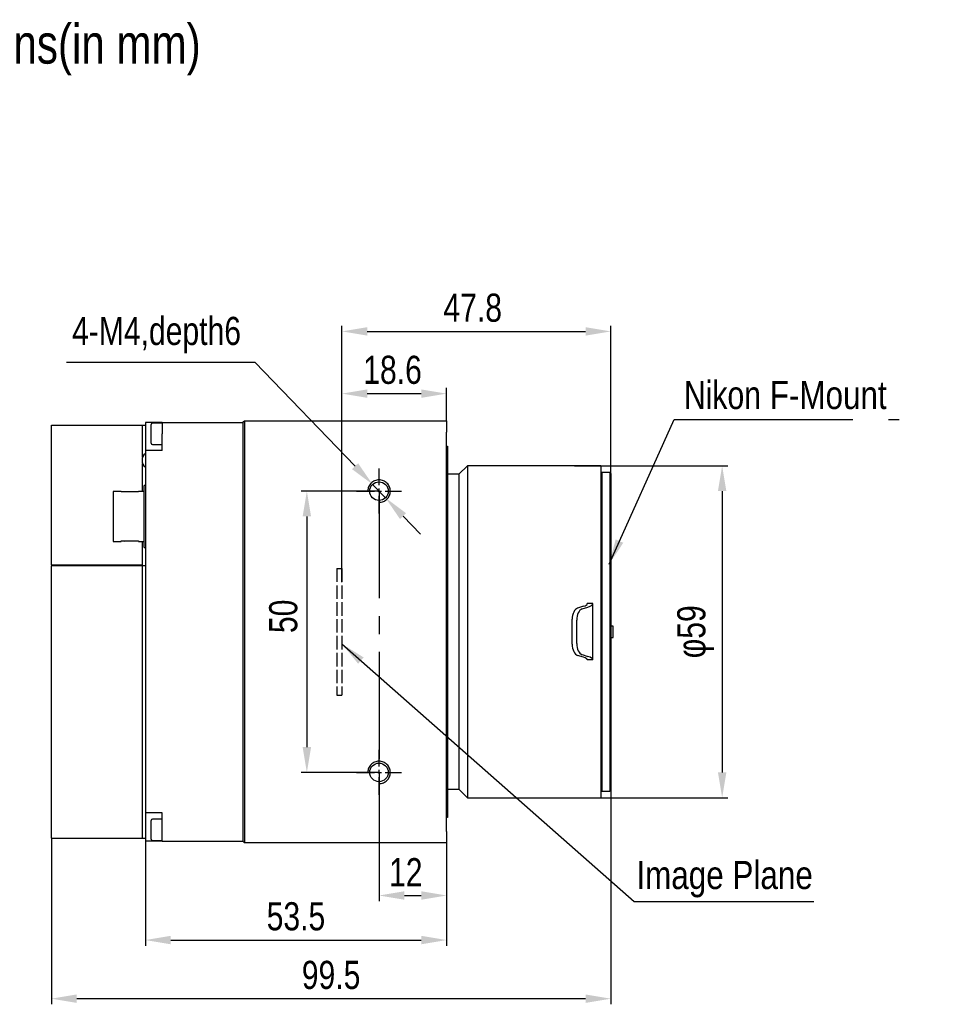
# Model space of a CAD drawing. Header units: millimetres. Extents: x 0 to 12293, y -69 to 236.
# Tile 3 of 4: x 12044 to 12209, y 61 to 236. Entities that reach past the tile are written whole.
import ezdxf

# ---------------------------------------------------------------- set-up
doc = ezdxf.new("R2010")
doc.units = ezdxf.units.MM
for name, pattern in [('ACAD_ISO02W100', [15, 12, -3]), ('CENTER', [50.8, 31.75, -6.35, 6.35, -6.35]), ('CENTER2', [28.575, 19.05, -3.175, 3.175, -3.175])]:
    doc.linetypes.add(name, pattern=pattern)
doc.layers.get('0').update_dxf_attribs({"lineweight": 15})
for name, color, linetype, lineweight in [('细实线', 3, 'Continuous', 25), ('细点画线', 1, 'CENTER2', 25), ('细虚线', 2, 'ACAD_ISO02W100', 25)]:
    doc.layers.add(name, color=color, linetype=linetype, lineweight=lineweight)
doc.styles.add('iTek', font='txt', dxfattribs={"width": 0.8, "height": 5})
doc.dimstyles.new('iTek', dxfattribs={"dimscale": 0, "dimtxt": 5, "dimasz": 4.5, "dimexe": 1, "dimexo": 0, "dimgap": 1.5, "dimtad": 1, "dimtoh": 1, "dimdsep": 46, "dimtxsty": 'iTek', "dimcen": 4, "dimclrd": 256, "dimclre": 256, "dimclrt": 256, "dimazin": 2, "dimtfac": 1, "dimtmove": 0, "dimatfit": 3, "dimfxl": 1, "dimlwd": -1, "dimlwe": -1, "dimarcsym": 0})

# ---------------------------------------------------------------- blocks, each defined once
blk = doc.blocks.new('*D125')
at = {"layer": 'Defpoints', "color": 0}
for p in [(12148.94, 99.5), (12049.51, 90.93), (12049.51, 62.41)]:
    blk.add_point(p, dxfattribs=at)
at = {"layer": '细实线'}
for p, q in [((12148.94, 99.5), (12148.94, 61.41)), ((12049.51, 90.93), (12049.51, 61.41)), ((12144.44, 62.41), (12054.01, 62.41))]:
    blk.add_line(p, q, dxfattribs=at)
for points in [[(12054.01, 63.16), (12054.01, 61.66), (12049.51, 62.41)], [(12144.44, 63.16), (12144.44, 61.66), (12148.94, 62.41)]]:
    blk.add_solid(points, dxfattribs=at)
at = {"layer": '细实线', "insert": (12099.22, 66.6), "char_height": 5, "attachment_point": 5, "style": 'iTek'}
blk.add_mtext('99.5', dxfattribs=at)
blk = doc.blocks.new('*D126')
at = {"layer": 'Defpoints', "color": 0}
for p in [(12066.21, 90.43), (12119.74, 90.13), (12119.74, 72.83)]:
    blk.add_point(p, dxfattribs=at)
at = {"layer": '细实线'}
for p, q in [((12066.21, 90.43), (12066.21, 71.83)), ((12119.74, 90.13), (12119.74, 71.83)), ((12070.71, 72.83), (12115.24, 72.83))]:
    blk.add_line(p, q, dxfattribs=at)
for points in [[(12070.71, 73.58), (12070.71, 72.08), (12066.21, 72.83)], [(12115.24, 73.58), (12115.24, 72.08), (12119.74, 72.83)]]:
    blk.add_solid(points, dxfattribs=at)
at = {"layer": '细实线', "insert": (12092.97, 77.02), "char_height": 5, "attachment_point": 5, "style": 'iTek'}
blk.add_mtext('53.5', dxfattribs=at)
blk = doc.blocks.new('*D127')
at = {"layer": 'Defpoints', "color": 0, "linetype": 'CENTER'}
for p in [(12107.74, 152.63), (12094.91, 102.63), (12107.74, 102.63)]:
    blk.add_point(p, dxfattribs=at)
at = {"layer": '细实线'}
for p, q in [((12107.74, 152.63), (12093.91, 152.63)), ((12094.91, 148.13), (12094.91, 107.13)), ((12107.74, 102.63), (12093.91, 102.63))]:
    blk.add_line(p, q, dxfattribs=at)
at = {"layer": '细实线', "linetype": 'CENTER'}
for points in [[(12094.16, 148.13), (12095.66, 148.13), (12094.91, 152.63)], [(12094.16, 107.13), (12095.66, 107.13), (12094.91, 102.63)]]:
    blk.add_solid(points, dxfattribs=at)
at = {"layer": '细实线', "linetype": 'CENTER', "insert": (12090.74, 130.37), "char_height": 5, "attachment_point": 5, "rotation": 90, "style": 'iTek'}
blk.add_mtext('50', dxfattribs=at)
blk = doc.blocks.new('*D132')
at = {"layer": 'Defpoints', "color": 0, "linetype": 'CENTER'}
for p in [(12119.74, 169.96), (12119.74, 165.13), (12101.14, 136.42)]:
    blk.add_point(p, dxfattribs=at)
at = {"layer": '细实线'}
for p, q in [((12101.14, 136.42), (12101.14, 170.96)), ((12105.64, 169.96), (12115.24, 169.96)), ((12119.74, 165.13), (12119.74, 170.96))]:
    blk.add_line(p, q, dxfattribs=at)
at = {"layer": '细实线', "linetype": 'CENTER'}
for points in [[(12105.64, 170.71), (12105.64, 169.21), (12101.14, 169.96)], [(12115.24, 170.71), (12115.24, 169.21), (12119.74, 169.96)]]:
    blk.add_solid(points, dxfattribs=at)
at = {"layer": '细实线', "linetype": 'CENTER', "insert": (12110.14, 174.16), "char_height": 5, "attachment_point": 5, "style": 'iTek'}
blk.add_mtext('18.6', dxfattribs=at)
blk = doc.blocks.new('*D128')
at = {"layer": 'Defpoints', "color": 0, "linetype": 'CENTER'}
for p in [(12107.74, 102.63), (12119.74, 85.13), (12119.74, 80.75)]:
    blk.add_point(p, dxfattribs=at)
at = {"layer": '细实线'}
for p, q in [((12107.74, 102.63), (12107.74, 79.75)), ((12119.74, 85.13), (12119.74, 79.75)), ((12112.24, 80.75), (12115.24, 80.75))]:
    blk.add_line(p, q, dxfattribs=at)
at = {"layer": '细实线', "linetype": 'CENTER'}
for points in [[(12112.24, 81.5), (12112.24, 80), (12107.74, 80.75)], [(12115.24, 81.5), (12115.24, 80), (12119.74, 80.75)]]:
    blk.add_solid(points, dxfattribs=at)
at = {"layer": '细实线', "linetype": 'CENTER', "insert": (12112.49, 84.89), "char_height": 5, "attachment_point": 5, "style": 'iTek'}
blk.add_mtext('12', dxfattribs=at)
blk = doc.blocks.new('*D129')
at = {"layer": 'Defpoints', "color": 0, "linetype": 'CENTER'}
for p in [(12148.94, 181.02), (12148.94, 148.03), (12101.14, 136.42)]:
    blk.add_point(p, dxfattribs=at)
at = {"layer": '细实线'}
for p, q in [((12101.14, 136.42), (12101.14, 182.02)), ((12105.64, 181.02), (12144.44, 181.02)), ((12148.94, 148.03), (12148.94, 182.02))]:
    blk.add_line(p, q, dxfattribs=at)
at = {"layer": '细实线', "linetype": 'CENTER'}
for points in [[(12105.64, 181.77), (12105.64, 180.27), (12101.14, 181.02)], [(12144.44, 181.77), (12144.44, 180.27), (12148.94, 181.02)]]:
    blk.add_solid(points, dxfattribs=at)
at = {"layer": '细实线', "linetype": 'CENTER', "insert": (12124.39, 185.2), "char_height": 5, "attachment_point": 5, "style": 'iTek'}
blk.add_mtext('47.8', dxfattribs=at)
blk = doc.blocks.new('*D130')
at = {"layer": 'Defpoints', "color": 0, "linetype": 'CENTER'}
for p in [(12106.59, 153.82), (12108.88, 151.44)]:
    blk.add_point(p, dxfattribs=at)
at = {"layer": '细实线'}
for p, q in [((12052.2, 175.57), (12085.68, 175.57)), ((12085.68, 175.57), (12103.47, 157.06)), ((12108.88, 151.44), (12106.59, 153.82)), ((12112, 148.19), (12115.12, 144.95))]:
    blk.add_line(p, q, dxfattribs=at)
at = {"layer": '细实线', "linetype": 'CENTER'}
for points in [[(12104.02, 157.58), (12102.93, 156.54), (12106.59, 153.82)], [(12112.54, 148.71), (12111.46, 147.67), (12108.88, 151.44)]]:
    blk.add_solid(points, dxfattribs=at)
at = {"layer": '细实线', "linetype": 'CENTER', "insert": (12068.19, 180.35), "char_height": 5, "attachment_point": 5, "style": 'iTek'}
blk.add_mtext('4-M4,depth6', dxfattribs=at)
blk = doc.blocks.new('*D131')
at = {"layer": 'Defpoints', "color": 0, "linetype": 'CENTER'}
for p in [(12142.51, 157.13), (12143.4, 98.13), (12168.73, 98.13)]:
    blk.add_point(p, dxfattribs=at)
at = {"layer": '细实线'}
for p, q in [((12142.51, 157.13), (12169.73, 157.13)), ((12168.73, 152.63), (12168.73, 102.63)), ((12143.4, 98.13), (12169.73, 98.13))]:
    blk.add_line(p, q, dxfattribs=at)
at = {"layer": '细实线', "linetype": 'CENTER'}
for points in [[(12167.98, 152.63), (12169.48, 152.63), (12168.73, 157.13)], [(12167.98, 102.63), (12169.48, 102.63), (12168.73, 98.13)]]:
    blk.add_solid(points, dxfattribs=at)
at = {"layer": '细实线', "linetype": 'CENTER', "insert": (12164, 127.63), "char_height": 5, "attachment_point": 5, "rotation": 90, "style": 'iTek'}
blk.add_mtext('φ59', dxfattribs=at)

msp = doc.modelspace()

# ---------------------------------------------------------------- linework, layer by layer
at = {"color": 7, "linetype": 'Continuous', "lineweight": 30}
for p, q in [((12069.207, 164.826), (12066.207, 164.826)), ((12066.207, 164.826), (12066.207, 162.826)), ((12069.207, 164.726), (12067.457, 164.726)), ((12069.207, 164.826), (12069.207, 162.826)), ((12069.207, 164.826), (12083.607, 164.826)), ((12083.607, 164.926), (12083.807, 165.126)), ((12083.607, 163.126), (12083.607, 164.926)), ((12083.807, 165.126), (12083.807, 163.126)), ((12083.807, 165.126), (12119.737, 165.126)), ((12119.737, 165.126), (12119.737, 163.126)), ((12049.507, 139.498), (12049.507, 164.326)), ((12049.507, 164.326), (12065.707, 164.326)), ((12065.707, 164.326), (12066.207, 164.326)), ((12065.707, 158.635), (12065.707, 164.326)), ((12066.207, 162.826), (12066.207, 159.826)), ((12067.207, 161.176), (12067.207, 164.476)), ((12069.207, 159.826), (12069.207, 162.826)), ((12083.607, 92.126), (12083.607, 163.126)), ((12083.807, 163.126), (12083.807, 92.126)), ((12119.737, 92.126), (12119.737, 163.126)), ((12069.207, 159.826), (12066.207, 159.826)), ((12066.207, 159.826), (12066.207, 95.426)), ((12067.457, 160.926), (12069.207, 160.926)), ((12119.737, 160.626), (12119.937, 160.626)), ((12119.937, 160.626), (12119.937, 157.126)), ((12065.707, 152.551), (12065.707, 157.558)), ((12119.937, 157.126), (12119.937, 98.126)), ((12123.437, 157.126), (12121.937, 155.626)), ((12147.147, 157.126), (12123.437, 157.126)), ((12123.437, 157.126), (12123.437, 98.126)), ((12147.147, 157.126), (12147.147, 98.126)), ((12147.347, 155.951), (12147.147, 155.751)), ((12148.737, 155.951), (12147.347, 155.951)), ((12147.347, 155.951), (12147.347, 127.626)), ((12148.937, 155.751), (12148.737, 155.951)), ((12148.737, 155.951), (12148.737, 127.626)), ((12121.937, 155.626), (12119.937, 155.626)), ((12121.937, 155.626), (12121.937, 99.626)), ((12148.937, 155.751), (12148.937, 99.501)), ((12148.937, 155.751), (12148.937, 127.626)), ((12061.907, 152.551), (12060.507, 152.551)), ((12060.507, 152.551), (12060.507, 148.126)), ((12061.907, 152.487), (12061.907, 152.551)), ((12065.007, 152.487), (12061.907, 152.487)), ((12066.007, 152.551), (12065.007, 152.551)), ((12065.007, 152.551), (12065.007, 152.487)), ((12066.207, 153.626), (12066.007, 153.626)), ((12066.007, 148.126), (12066.007, 153.626)), ((12060.507, 148.126), (12060.507, 143.701)), ((12066.007, 142.626), (12066.007, 148.126)), ((12060.507, 143.701), (12061.907, 143.701)), ((12061.907, 143.701), (12061.907, 143.765)), ((12061.907, 143.765), (12065.007, 143.765)), ((12065.007, 143.765), (12065.007, 143.701)), ((12065.007, 143.701), (12066.007, 143.701)), ((12065.707, 142.326), (12065.707, 143.701)), ((12065.707, 139.498), (12065.707, 142.326)), ((12066.007, 142.626), (12066.207, 142.626)), ((12049.507, 139.498), (12065.707, 139.498)), ((12049.507, 139.498), (12049.507, 139.326)), ((12049.507, 90.926), (12049.507, 139.326)), ((12065.707, 139.326), (12049.507, 139.326)), ((12065.707, 90.926), (12065.707, 139.326)), ((12066.207, 139.326), (12065.707, 139.326)), ((12144.075, 132.151), (12143.04, 131.83)), ((12143.845, 131.694), (12144.88, 132.015)), ((12145.757, 132.626), (12144.757, 132.626)), ((12145.757, 122.626), (12145.757, 132.626)), ((12142.066, 125.408), (12142.066, 129.844)), ((12142.871, 125.543), (12142.871, 129.709)), ((12149.357, 128.626), (12148.937, 128.626)), ((12149.357, 126.626), (12149.357, 128.626)), ((12147.347, 127.626), (12147.347, 99.301)), ((12148.737, 127.626), (12148.737, 99.301)), ((12148.937, 126.626), (12149.357, 126.626)), ((12144.075, 123.101), (12143.04, 123.422)), ((12143.845, 123.558), (12144.88, 123.237)), ((12145.757, 122.626), (12144.757, 122.626)), ((12119.937, 99.626), (12121.937, 99.626)), ((12119.937, 98.126), (12119.937, 94.626)), ((12121.937, 99.626), (12123.437, 98.126)), ((12123.437, 98.126), (12147.147, 98.126)), ((12147.147, 99.501), (12147.347, 99.301)), ((12147.347, 99.301), (12148.737, 99.301)), ((12148.737, 99.301), (12148.937, 99.501)), ((12069.207, 95.426), (12066.207, 95.426)), ((12066.207, 95.426), (12066.207, 92.426)), ((12069.207, 92.426), (12069.207, 95.426)), ((12119.937, 94.626), (12119.737, 94.626)), ((12067.207, 91.045), (12067.207, 94.076)), ((12069.207, 94.326), (12067.457, 94.326)), ((12066.207, 92.426), (12066.207, 90.426)), ((12067.207, 90.776), (12067.207, 91.045)), ((12069.207, 90.426), (12069.207, 92.426)), ((12083.607, 90.326), (12083.607, 92.126)), ((12083.807, 92.126), (12083.807, 90.126)), ((12119.737, 92.126), (12119.737, 90.126)), ((12049.507, 90.926), (12065.707, 90.926)), ((12065.707, 90.926), (12066.207, 90.926)), ((12069.207, 90.426), (12066.207, 90.426)), ((12067.457, 90.526), (12069.207, 90.526)), ((12069.207, 90.426), (12083.607, 90.426)), ((12083.807, 90.126), (12083.607, 90.326)), ((12119.737, 90.126), (12083.807, 90.126))]:
    msp.add_line(p, q, dxfattribs=at)
for centre in [(12107.737, 152.626), (12107.737, 152.626), (12107.737, 102.626), (12107.737, 102.626)]:
    msp.add_circle(centre, 1.65, dxfattribs=at)
for centre, radius, start, end in [((12067.457, 164.476), 0.25, 90, 180), ((12067.457, 161.176), 0.25, 180, 270), ((12067.107, 158.096), 1.5, 126.8699, 233.1301), ((12062.407, 151.926), 0.6, 69.22209, 110.77791), ((12062.407, 144.326), 0.6, 249.22209, 290.77791), ((12067.457, 94.076), 0.25, 90, 180), ((12067.457, 90.776), 0.25, 180, 270)]:
    msp.add_arc(centre, radius, start, end, dxfattribs=at)
for centre, major_axis, ratio, start_param, end_param in [((12143.253, 129.844), (0, 2.018), 0.5878123, 0.1804936, 1.5707963), ((12144.058, 129.709), (0, 2.018), 0.5878123, 0.1804936, 1.5707963), ((12141.257, 132.626), (3.5, 0), 0.2287441, 5.6481586, 6.2831853), ((12141.257, 132.626), (4.5, 0), 0.2287441, 5.6481586, 6.2831853), ((12143.253, 125.408), (0, 2.018), 0.5878123, 1.5707963, 2.961099), ((12144.058, 125.543), (0, 2.018), 0.5878123, 1.5707963, 2.961099), ((12141.257, 122.626), (3.5, 0), 0.2287441, 0, 0.6350267), ((12141.257, 122.626), (4.5, 0), 0.2287441, 0, 0.6350267)]:
    msp.add_ellipse(centre, major_axis=major_axis, ratio=ratio, start_param=start_param, end_param=end_param, dxfattribs=at)
at = {"layer": '细实线', "linetype": 'CENTER'}
for centre in [(12107.737, 152.626), (12107.737, 102.626)]:
    msp.add_arc(centre, 2, 270, 180, dxfattribs=at)
at = {"layer": '细点画线', "linetype": 'CENTER', "ltscale": 0.1}
for p, q in [((12107.737, 148.626), (12107.737, 156.626)), ((12103.737, 152.626), (12111.737, 152.626)), ((12107.737, 98.626), (12107.737, 106.626)), ((12103.737, 102.626), (12111.737, 102.626))]:
    msp.add_line(p, q, dxfattribs=at)
at = {"layer": '细点画线'}
msp.add_line((12107.737, 152.626), (12107.737, 102.626), dxfattribs=at)
at = {"layer": '细虚线', "ltscale": 0.2}
for p, q in [((12100.235, 138.876), (12101.137, 138.876)), ((12100.235, 138.876), (12100.235, 116.376)), ((12101.137, 138.876), (12101.137, 116.376)), ((12100.235, 116.376), (12101.137, 116.376))]:
    msp.add_line(p, q, dxfattribs=at)

# ---------------------------------------------------------------- texts
at = {"layer": '细实线', "color": 1, "linetype": 'CENTER', "attachment_point": 1, "style": 'iTek'}
for s, insert, char_height, width in [('{\\C0;TS65MU30-5M/C Camera Mechanical Dimensions(in mm)}', (11882.533, 235.616), 7, 245.97301), ('{\\C256;Nikon\\fArial|b0|i0|c134|p34; \\fArial|b0|i0|c0|p34;F-Mount}', (12161.95, 172.22), 5, 49.62247), ('{\\fArial|b0|i0|c0|p34;Image Plane}', (12153.479, 86.896), 5, 49.62247)]:
    msp.add_mtext(s, dxfattribs=dict(at, insert=insert, char_height=char_height, width=width))

# ---------------------------------------------------------------- dimensions: what is measured, and where the dimension line sits
at = {"layer": '细实线', "color": 1, "linetype": 'CENTER'}
for base, p1, p2, picture, middle in [((12148.937, 181.016), (12101.137, 136.423), (12148.937, 148.027), '*D129', (12124.387, 181.016)), ((12119.737, 169.963), (12101.137, 136.423), (12119.737, 165.126), '*D132', (12110.137, 169.963)), ((12119.737, 80.748), (12107.737, 102.626), (12119.737, 85.126), '*D128', (12112.492, 80.748))]:
    dim = msp.add_linear_dim(base=base, p1=p1, p2=p2, dimstyle='iTek', override={"dimscale": 1}, dxfattribs=at)
    dim.commit()
    dim.dimension.update_dxf_attribs({"geometry": picture, "text_midpoint": middle, "dimtype": 160})
dim = msp.add_diameter_dim_2p(p1=(12108.88, 151.437), p2=(12106.593, 153.816), text='4-M4,depth6', dimstyle='iTek', override={"dimscale": 1, "dimtxt": 5}, dxfattribs=at)
dim.commit()
dim.dimension.update_dxf_attribs({"geometry": '*D130', "text_midpoint": (12068.187, 175.575), "dimtype": 163})
dim = msp.add_linear_dim(base=(12168.734, 98.126), p1=(12142.51, 157.126), p2=(12143.399, 98.126), angle=90, text='φ<>', dimstyle='iTek', override={"dimscale": 1}, dxfattribs=at)
dim.commit()
dim.dimension.update_dxf_attribs({"geometry": '*D131', "text_midpoint": (12164.002, 127.626)})
dim = msp.add_linear_dim(base=(12094.914, 102.626), p1=(12107.737, 152.626), p2=(12107.737, 102.626), angle=90, dimstyle='iTek', override={"dimscale": 1}, dxfattribs=at)
dim.commit()
dim.dimension.update_dxf_attribs({"geometry": '*D127', "text_midpoint": (12094.914, 130.366), "dimtype": 160})
at = {"layer": '细实线'}
for base, p1, p2, text, picture, middle in [((12049.507, 62.408), (12148.937, 99.501), (12049.507, 90.926), '99.5', '*D125', (12099.222, 62.408)), ((12119.737, 72.832), (12066.207, 90.426), (12119.737, 90.126), '53.5', '*D126', (12092.972, 72.832))]:
    dim = msp.add_linear_dim(base=base, p1=p1, p2=p2, text=text, dimstyle='iTek', override={"dimscale": 1}, dxfattribs=at)
    dim.commit()
    dim.dimension.update_dxf_attribs({"geometry": picture, "text_midpoint": middle, "dimtype": 160})

# ---------------------------------------------------------------- leaders
at = {"layer": '细实线', "color": 1, "linetype": 'CENTER'}
msp.add_leader([(12148.637, 139.643), (12160.199, 165.373), (12200.167, 165.373)], dimstyle='iTek', override={"dimscale": 1, "dimtad": 0}, dxfattribs=at)
at = {"layer": '细实线', "color": 1}
msp.add_leader([(12101.137, 125.484), (12153.103, 79.66), (12185.014, 79.66)], dimstyle='iTek', override={"dimscale": 1, "dimtad": 0}, dxfattribs=at)

doc.saveas('drawing.dxf')
